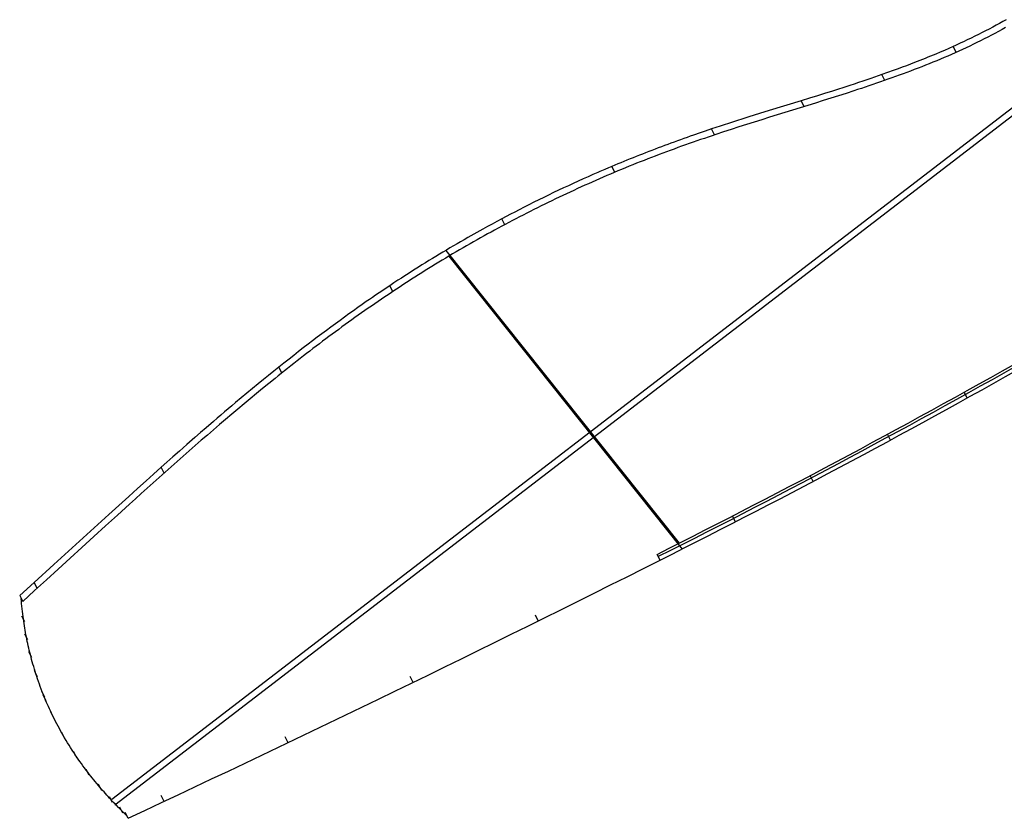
# Model space of a CAD drawing. Extents: x 5157 to 5867, y -156 to 1031.
# Tile 1 of 87: x 5157 to 5394, y 420 to 612. Entities that reach past the tile are written whole.
import ezdxf

# ---------------------------------------------------------------- set-up
doc = ezdxf.new("R2010")
doc.units = 0
doc.layers.add('1', color=7, linetype='CONTINUOUS')

msp = doc.modelspace()

# ---------------------------------------------------------------- linework, layer by layer
at = {"layer": '1', "color": 39}
for p, q in [((5382.779794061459, 603.9661060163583, 33.21731348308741), (5382.059664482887, 605.3611073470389, 28.38596919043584)), ((5365.626935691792, 597.206993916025, 33.82238530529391), (5364.906806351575, 598.6019947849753, 28.99104261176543)), ((5179.402713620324, 424.1338815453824, 6.265244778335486), (5399.945280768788, 593.454812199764, 22.28223012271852)), ((5180.10766566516, 422.754899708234, 11.10346614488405), (5400.658275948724, 592.0820054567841, 27.12103562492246)), ((5346.204253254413, 590.9062988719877, 34.89814597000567), (5345.484124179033, 592.301299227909, 30.0668050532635)), ((5324.605694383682, 584.121164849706, 36.15835218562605), (5323.885565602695, 585.5161646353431, 31.32701324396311)), ((5300.591503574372, 575.1016584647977, 37.13346499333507), (5299.871375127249, 576.4966576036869, 32.30212829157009)), ((5274.056408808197, 562.4686167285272, 37.4409563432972), (5273.336280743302, 563.8636151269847, 32.60962220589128)), ((5259.852216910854, 556.2648337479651, 32.42540272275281), (5316.066567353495, 485.7632145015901, 3.689822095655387)), ((5260.574001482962, 554.8747439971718, 37.25790784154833), (5316.790666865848, 484.3702214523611, 8.52114386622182)), ((5247.083891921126, 546.3837603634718, 36.81697083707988), (5246.363764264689, 547.7787579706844, 31.98563944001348)), ((5220.372802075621, 526.7908812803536, 35.14111293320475), (5219.652674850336, 528.1858780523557, 30.30978442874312)), ((5385.479625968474, 520.7417210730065, 8.78469438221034), (5384.759498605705, 522.136718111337, 3.953364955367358)), ((5366.976575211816, 510.6076867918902, 8.616545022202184), (5366.256447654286, 512.002684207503, 3.785214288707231)), ((5191.996169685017, 502.6526400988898, 32.40108335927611), (5191.276042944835, 504.04763593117, 27.56975810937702)), ((5348.368344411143, 500.6685869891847, 8.520358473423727), (5347.648216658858, 502.0635847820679, 3.689026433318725)), ((5329.657019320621, 490.9255291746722, 8.496143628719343), (5328.936891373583, 492.3205273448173, 3.664810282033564)), ((5311.484337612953, 481.7001257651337, 8.541109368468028), (5310.764209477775, 483.0951242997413, 3.709774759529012)), ((5161.447399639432, 474.9559598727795, 28.95735592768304), (5160.727273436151, 476.350954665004, 24.12603427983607)), ((5157.201720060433, 473.1514813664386, 23.72769949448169), (5157.921849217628, 471.7564808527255, 28.55904095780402)), ((5158.457925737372, 466.830103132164, 27.05670810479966), (5157.737790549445, 468.2251153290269, 22.22532617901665)), ((5282.145171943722, 467.0847877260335, 8.694189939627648), (5281.425044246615, 468.4797854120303, 3.862858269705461)), ((5159.184561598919, 462.4903859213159, 25.69536022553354), (5158.464426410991, 463.8853981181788, 20.86397829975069)), ((5160.136495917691, 458.2546404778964, 24.33045995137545), (5159.416360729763, 459.6496526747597, 19.49907802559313)), ((5161.461807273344, 453.6411394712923, 22.8008285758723), (5160.741672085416, 455.0361516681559, 17.9694466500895)), ((5251.983304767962, 452.2747316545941, 8.913674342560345), (5251.263177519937, 453.6697284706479, 4.082345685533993)), ((5163.235769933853, 448.6997119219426, 21.10960687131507), (5162.515634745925, 450.0947241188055, 16.27822494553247)), ((5163.602419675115, 447.7943863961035, 20.79354621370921), (5162.882284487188, 449.1893985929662, 15.96216428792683)), ((5165.443193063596, 443.6841126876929, 19.33235889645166), (5164.723057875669, 445.0791248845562, 14.50097697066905)), ((5165.651412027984, 443.257942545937, 19.17827077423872), (5164.931276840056, 444.6529547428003, 14.34688884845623)), ((5168.045241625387, 438.779264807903, 17.52829120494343), (5167.325106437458, 440.1742770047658, 12.69690927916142)), ((5221.880291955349, 437.7451522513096, 9.20537106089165), (5221.160165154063, 439.1401482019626, 4.374045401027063)), ((5170.946710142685, 434.1346242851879, 15.75472530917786), (5170.226574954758, 435.5296364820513, 10.92334338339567)), ((5173.970817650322, 429.932041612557, 14.09051702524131), (5173.250682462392, 431.3270538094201, 9.259135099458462)), ((5176.886526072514, 426.3332743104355, 12.61681138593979), (5176.166390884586, 427.7282865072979, 7.785429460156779)), ((5179.574435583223, 423.322367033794, 11.34679932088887), (5178.854300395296, 424.7173792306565, 6.515417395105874)), ((5192.011920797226, 423.6099834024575, 9.575975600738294), (5191.29179443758, 425.0049784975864, 4.744652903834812)), ((5182.016686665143, 420.7952136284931, 10.25308299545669), (5181.296551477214, 422.1902258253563, 5.421701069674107)), ((5183.294460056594, 419.5415233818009, 9.700624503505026), (5182.574330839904, 420.9365240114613, 4.869282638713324))]:
    msp.add_line(p, q, dxfattribs=at)
at = {"layer": '1', "color": 39, "extrusion": (0.1417575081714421, -0.2746060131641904, 0.9510501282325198)}
msp.add_lwpolyline([(4799.661653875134, -1842.661439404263), (4801.962218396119, -1842.01808742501), (4804.262038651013, -1841.372530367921), (4809.242164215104, -1839.968840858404), (4819.198177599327, -1837.152725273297), (4824.176142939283, -1835.747483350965), (4826.665569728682, -1835.047137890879), (4829.155465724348, -1834.348908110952), (4831.64596077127, -1833.653243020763), (4834.137184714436, -1832.96059162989), (4836.629267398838, -1832.271402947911), (4839.122338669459, -1831.586125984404), (4841.616528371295, -1830.905209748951), (4844.111966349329, -1830.229103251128), (4846.367849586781, -1829.622753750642), (4848.624943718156, -1829.021168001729), (4850.88333458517, -1828.42481668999), (4853.143108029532, -1827.834170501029), (4855.404349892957, -1827.249700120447), (4857.667146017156, -1826.671876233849), (4859.931582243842, -1826.101169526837), (4861.064442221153, -1825.818632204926), (4862.197744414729, -1825.538050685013), (4863.331499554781, -1825.259483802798), (4864.465718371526, -1824.982990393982), (4865.600411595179, -1824.708629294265), (4866.735589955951, -1824.436459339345), (4867.871264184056, -1824.166539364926), (4869.007445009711, -1823.898928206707), (4870.144143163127, -1823.633684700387), (4871.281369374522, -1823.370867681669), (4872.419134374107, -1823.110535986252), (4873.557448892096, -1822.852748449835), (4874.696323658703, -1822.597563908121), (4875.835769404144, -1822.345041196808), (4876.975796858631, -1822.095239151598), (4878.11641675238, -1821.84821660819), (4879.257639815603, -1821.604032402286), (4880.399476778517, -1821.362745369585), (4881.414846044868, -1821.150771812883), (4882.43070616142, -1820.94117036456), (4883.447054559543, -1820.73397806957), (4884.463888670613, -1820.529231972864), (4885.481205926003, -1820.326969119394), (4886.499003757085, -1820.127226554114), (4887.517279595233, -1819.930041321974), (4888.53603087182, -1819.735450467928), (4889.55525501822, -1819.543491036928), (4890.574949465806, -1819.354200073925), (4891.595111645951, -1819.167614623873), (4892.615738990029, -1818.983771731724), (4893.636828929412, -1818.802708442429), (4894.658378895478, -1818.624461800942), (4895.680386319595, -1818.449068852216), (4896.702848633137, -1818.2765666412), (4897.72576326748, -1818.106992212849), (4898.749127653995, -1817.940382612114), (4899.772939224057, -1817.776774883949), (4900.797195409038, -1817.616206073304), (4901.821893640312, -1817.458713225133), (4902.847031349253, -1817.304333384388), (4903.872605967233, -1817.153103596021), (4904.898614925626, -1817.005060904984), (4905.925055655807, -1816.860242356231), (4906.951925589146, -1816.718684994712), (4907.97922215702, -1816.580425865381), (4909.006942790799, -1816.44550201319), (4910.035084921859, -1816.313950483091), (4911.063645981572, -1816.185808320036), (4912.09262340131, -1816.061112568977), (4913.12201461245, -1815.939900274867), (4914.097597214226, -1815.82830961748), (4915.073538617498, -1815.719875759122), (4916.049828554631, -1815.614595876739), (4917.026456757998, -1815.512467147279), (4918.003412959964, -1815.413486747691), (4918.9806868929, -1815.317651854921), (4919.958268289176, -1815.224959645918), (4920.936146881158, -1815.13540729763), (4921.914312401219, -1815.048991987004), (4922.892754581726, -1814.965710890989), (4923.871463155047, -1814.885561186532), (4924.850427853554, -1814.808540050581), (4925.829638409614, -1814.734644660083), (4926.809084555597, -1814.663872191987), (4927.788756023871, -1814.596219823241), (4928.768642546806, -1814.531684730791), (4929.748733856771, -1814.470264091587), (4930.729019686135, -1814.411955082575), (4931.709489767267, -1814.356754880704), (4932.690133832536, -1814.304660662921), (4933.670941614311, -1814.255669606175), (4934.65190284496, -1814.209778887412), (4935.633007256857, -1814.166985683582), (4936.614244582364, -1814.127287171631), (4937.595604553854, -1814.090680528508), (4938.577076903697, -1814.057162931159), (4939.55865136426, -1814.026731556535), (4940.540317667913, -1813.999383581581), (4941.522065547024, -1813.975116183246), (4942.503884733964, -1813.953926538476), (4943.485764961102, -1813.935811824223), (4944.467695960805, -1813.920769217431), (4945.386605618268, -1813.909473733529), (4946.305541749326, -1813.900870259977), (4947.22449535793, -1813.894963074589), (4948.143457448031, -1813.891756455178), (4949.062419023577, -1813.89125467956), (4949.981371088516, -1813.89346202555), (4950.900304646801, -1813.898382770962), (4951.819210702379, -1813.90602119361), (4952.738080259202, -1813.91638157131), (4953.656904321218, -1813.929468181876), (4954.575673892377, -1813.945285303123), (4955.49437997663, -1813.963837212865), (4956.413013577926, -1813.985128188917), (4957.331565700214, -1814.009162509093), (4958.250027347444, -1814.035944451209), (4959.168389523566, -1814.065478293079), (4960.086643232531, -1814.097768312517), (4961.004779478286, -1814.132818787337), (4961.922789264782, -1814.170633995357), (4962.84066359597, -1814.211218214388), (4963.758393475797, -1814.254575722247), (4964.675969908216, -1814.300710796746), (4965.593383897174, -1814.349627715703), (4966.510626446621, -1814.40133075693), (4967.427688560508, -1814.455824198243), (4968.344561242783, -1814.513112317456), (4969.261235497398, -1814.573199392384), (4970.177702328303, -1814.636089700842), (4971.093952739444, -1814.701787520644), (4972.009977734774, -1814.770297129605), (4972.92576831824, -1814.841622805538), (4973.841315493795, -1814.915768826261), (4974.640815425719, -1814.98284204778), (4975.4401205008, -1815.052059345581), (4976.23922843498, -1815.123409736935), (4977.038136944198, -1815.196882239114), (4977.836843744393, -1815.272465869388), (4978.635346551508, -1815.350149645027), (4979.433643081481, -1815.429922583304), (4980.231731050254, -1815.51177370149), (4981.029608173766, -1815.595692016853), (4981.827272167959, -1815.681666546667), (4982.624720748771, -1815.769686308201), (4983.421951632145, -1815.859740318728), (4984.21896253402, -1815.951817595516), (4985.015751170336, -1816.045907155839), (4985.812315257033, -1816.141998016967), (4986.608652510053, -1816.240079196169), (4988.200637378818, -1816.442168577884), (4989.791687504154, -1816.652087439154), (4991.381784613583, -1816.869747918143), (4992.970910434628, -1817.09506215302), (4994.559046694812, -1817.327942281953), (4996.146175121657, -1817.568300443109), (4997.732277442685, -1817.816048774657), (4999.317335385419, -1818.071099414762), (5000.714129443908, -1818.301923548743), (5002.110178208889, -1818.537932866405), (5003.505562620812, -1818.778703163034), (5004.900363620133, -1819.023810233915), (5006.294662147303, -1819.272829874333), (5007.688539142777, -1819.525337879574), (5009.082075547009, -1819.780910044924), (5010.475352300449, -1820.039122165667), (5013.261450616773, -1820.561769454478), (5021.621931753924, -1822.148952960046), (5024.131445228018, -1822.620841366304), (5026.642837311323, -1823.086686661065), (5027.899350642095, -1823.316646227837), (5029.156468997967, -1823.544258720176), (5030.414237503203, -1823.769245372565), (5031.672701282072, -1823.991327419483), (5032.931905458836, -1824.210226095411), (5034.191895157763, -1824.42566263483), (5035.452715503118, -1824.637358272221), (5036.714411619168, -1824.845034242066), (5037.977028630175, -1825.048411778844), (5039.240611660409, -1825.247212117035), (5040.505205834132, -1825.441156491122), (5041.770856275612, -1825.629966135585), (5042.910886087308, -1825.795270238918), (5044.051800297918, -1825.955952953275), (5045.193591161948, -1826.11177790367), (5046.336250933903, -1826.262508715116), (5047.479771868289, -1826.407909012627), (5048.624146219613, -1826.547742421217), (5049.769366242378, -1826.6817725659), (5050.915424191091, -1826.809763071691), (5052.062312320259, -1826.931477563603), (5053.210022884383, -1827.04667966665), (5054.358548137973, -1827.155133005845), (5055.507880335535, -1827.256601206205), (5056.65801173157, -1827.35084789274), (5057.808934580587, -1827.437636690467), (5058.960641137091, -1827.516731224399), (5059.536785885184, -1827.553319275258), (5060.113123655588, -1827.587895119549), (5061.006925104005, -1827.637448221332), (5061.901145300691, -1827.68198913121), (5062.795741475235, -1827.721412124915), (5063.690670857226, -1827.755611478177), (5064.585890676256, -1827.784481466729), (5065.481358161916, -1827.807916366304), (5066.377030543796, -1827.825810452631), (5067.272865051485, -1827.838058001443), (5068.168818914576, -1827.844553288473), (5069.064849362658, -1827.845190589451), (5069.960913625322, -1827.839864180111), (5070.856968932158, -1827.828468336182), (5071.752972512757, -1827.810897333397), (5072.64888159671, -1827.787045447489), (5073.544653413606, -1827.756806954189), (5074.440245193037, -1827.720076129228)], dxfattribs=at)
at = {"layer": '1', "color": 39, "extrusion": (0.141757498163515, -0.2746060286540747, 0.9510501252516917)}
msp.add_lwpolyline([(4798.256128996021, -1903.68443242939), (4803.064470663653, -1903.889343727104), (4807.868587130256, -1904.0877619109), (4812.521057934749, -1904.273939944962), (4817.169890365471, -1904.454176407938), (4821.815246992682, -1904.628579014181), (4826.457290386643, -1904.797255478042), (4830.068927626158, -1904.924674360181), (4833.678732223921, -1905.048736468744), (4837.286781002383, -1905.169490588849), (4840.893150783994, -1905.286985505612), (4845.075480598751, -1905.419290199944), (4849.255775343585, -1905.547348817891), (4853.434156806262, -1905.671236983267), (4857.610746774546, -1905.791030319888), (4861.785667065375, -1905.906803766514), (4868.045183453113, -1906.073087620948), (4874.307133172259, -1906.230874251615), (4877.445572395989, -1906.306803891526), (4880.587011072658, -1906.38073894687), (4883.731022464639, -1906.452695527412), (4886.877179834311, -1906.522689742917), (4890.161568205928, -1906.593645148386), (4893.447343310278, -1906.662505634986), (4896.734020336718, -1906.729294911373), (4900.021114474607, -1906.794036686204), (4903.962058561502, -1906.868995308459), (4907.902069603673, -1906.941093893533), (4911.349625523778, -1907.001894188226), (4914.795266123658, -1907.060557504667), (4918.238431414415, -1907.117103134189), (4921.678561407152, -1907.171550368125), (4925.258831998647, -1907.226066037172), (4928.834566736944, -1907.278352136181), (4932.405132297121, -1907.32843580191), (4935.969895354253, -1907.376344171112), (4940.676645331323, -1907.436439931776)], dxfattribs=at)
at = {"layer": '1', "color": 39, "extrusion": (0.1417575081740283, -0.2746060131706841, 0.9510501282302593)}
msp.add_lwpolyline([(4940.67654144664, -1907.436689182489), (4936.579585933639, -1907.38458080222), (4932.482663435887, -1907.329750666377), (4928.385776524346, -1907.272158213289), (4924.288927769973, -1907.211762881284), (4920.192119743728, -1907.148524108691), (4916.095355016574, -1907.082401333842), (4911.998636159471, -1907.013353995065), (4907.901965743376, -1906.941341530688), (4903.702369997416, -1906.864393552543), (4899.502831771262, -1906.78421314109), (4895.303354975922, -1906.700726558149), (4891.103943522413, -1906.61386006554), (4886.904601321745, -1906.523539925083), (4882.705332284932, -1906.429692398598), (4878.506140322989, -1906.332243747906), (4874.307029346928, -1906.231120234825), (4870.129930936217, -1906.1268067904), (4865.95292192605, -1906.018718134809), (4861.776007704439, -1905.906788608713), (4857.599193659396, -1905.790952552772), (4853.422485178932, -1905.671144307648), (4849.245887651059, -1905.547298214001), (4845.069406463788, -1905.419348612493), (4840.893047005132, -1905.287229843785), (4836.764470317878, -1905.152456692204), (4832.636024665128, -1905.013483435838), (4828.507716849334, -1904.870248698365), (4824.379553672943, -1904.722691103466), (4820.251541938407, -1904.570749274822), (4816.123688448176, -1904.41436183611), (4811.996000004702, -1904.253467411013), (4807.868483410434, -1904.088004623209), (4803.062128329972, -1903.889492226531), (4798.256025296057, -1903.684674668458)], dxfattribs=at)
at = {"layer": '1', "color": 39, "extrusion": (0.1417575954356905, -0.2746059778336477, 0.9510501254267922)}
msp.add_lwpolyline([(4799.661063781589, -1842.662818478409), (4799.422916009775, -1843.264697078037), (4799.189065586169, -1843.868261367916), (4798.959538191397, -1844.473496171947), (4798.734359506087, -1845.080386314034), (4798.513555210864, -1845.688916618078), (4798.297150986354, -1846.299071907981), (4798.085172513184, -1846.910837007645), (4797.877645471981, -1847.524196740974), (4797.69691198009, -1848.070809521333), (4797.519727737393, -1848.618685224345), (4797.346119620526, -1849.167768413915), (4797.176114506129, -1849.718003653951), (4797.009739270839, -1850.269335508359), (4796.847020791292, -1850.821708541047), (4796.687985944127, -1851.375067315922), (4796.532661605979, -1851.929356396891), (4796.382769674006, -1852.478210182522), (4796.236510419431, -1853.027981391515), (4796.09388967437, -1853.578672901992), (4795.954913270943, -1854.130287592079), (4795.819587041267, -1854.682828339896), (4795.68791681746, -1855.236298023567), (4795.559908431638, -1855.790699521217), (4795.435567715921, -1856.346035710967), (4795.302620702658, -1856.959933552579), (4795.174115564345, -1857.575161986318), (4795.050063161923, -1858.191743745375), (4794.930474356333, -1858.80970156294), (4794.815360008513, -1859.429058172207), (4794.704730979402, -1860.049836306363), (4794.598598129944, -1860.672058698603), (4794.496972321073, -1861.295748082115), (4794.391662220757, -1861.975219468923), (4794.291755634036, -1862.656156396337), (4794.197267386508, -1863.338482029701), (4794.108212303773, -1864.022119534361), (4794.024605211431, -1864.706992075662), (4793.94646093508, -1865.393022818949), (4793.873794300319, -1866.080134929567), (4793.806620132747, -1866.768251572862), (4793.7603460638, -1867.279364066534), (4793.717140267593, -1867.79096073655), (4793.671256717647, -1868.380359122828), (4793.62951709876, -1868.970315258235), (4793.591944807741, -1869.560781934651), (4793.55856324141, -1870.151711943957), (4793.529395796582, -1870.743058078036), (4793.504465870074, -1871.334773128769), (4793.483796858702, -1871.926809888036), (4793.467412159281, -1872.519121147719), (4793.45694517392, -1873.017728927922), (4793.447591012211, -1873.686078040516), (4793.443555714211, -1874.354163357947), (4793.444814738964, -1875.021979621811), (4793.451343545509, -1875.689521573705), (4793.463117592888, -1876.356783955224), (4793.480112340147, -1877.023761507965), (4793.502303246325, -1877.690448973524), (4793.529665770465, -1878.356841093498), (4793.564960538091, -1879.075505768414), (4793.606217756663, -1879.793815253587), (4793.653408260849, -1880.511763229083), (4793.706502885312, -1881.229343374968), (4793.765472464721, -1881.94654937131), (4793.83028783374, -1882.663374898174), (4793.900919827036, -1883.379813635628), (4793.977339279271, -1884.095859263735), (4794.054649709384, -1884.770439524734), (4794.137067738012, -1885.444748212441), (4794.224556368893, -1886.118715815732), (4794.317078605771, -1886.792272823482), (4794.414597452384, -1887.465349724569), (4794.517075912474, -1888.137877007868), (4794.624476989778, -1888.809785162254), (4794.73676368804, -1889.481004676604), (4794.841156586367, -1890.079910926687), (4794.949352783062, -1890.678022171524), (4795.06132445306, -1891.27533331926), (4795.177043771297, -1891.871839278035), (4795.29648291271, -1892.467534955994), (4795.419614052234, -1893.062415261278), (4795.546409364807, -1893.656475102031), (4795.676841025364, -1894.249709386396), (4795.793367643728, -1894.765647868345), (4795.912613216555, -1895.280952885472), (4796.034559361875, -1895.795621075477), (4796.159187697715, -1896.309649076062), (4796.286479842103, -1896.823033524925), (4796.416417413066, -1897.335771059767), (4796.548982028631, -1897.847858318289), (4796.684155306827, -1898.35929193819), (4796.8037928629, -1898.803443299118), (4796.925376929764, -1899.24709567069), (4797.174336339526, -1900.132894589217), (4797.430937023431, -1901.016670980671), (4797.695082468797, -1901.898407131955), (4797.971446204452, -1902.793304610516), (4798.255417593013, -1903.686053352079)], dxfattribs=at)
at = {"layer": '1', "color": 39, "extrusion": (0.1417575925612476, -0.2746059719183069, 0.9510501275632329)}
msp.add_lwpolyline([(4799.661062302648, -1842.662825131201), (4799.42291417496, -1843.264704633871), (4799.189063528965, -1843.868269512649), (4798.959536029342, -1844.473504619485), (4798.734357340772, -1845.080394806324), (4798.513553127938, -1845.688924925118), (4798.297149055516, -1846.299079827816), (4798.085170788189, -1846.910844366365), (4797.877643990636, -1847.524203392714), (4797.696910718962, -1848.070815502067), (4797.519726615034, -1848.618690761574), (4797.346118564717, -1849.167773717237), (4797.17611345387, -1849.718008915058), (4797.009738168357, -1850.269340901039), (4796.847019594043, -1850.821714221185), (4796.687984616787, -1851.375073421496), (4796.532660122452, -1851.929363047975), (4796.382767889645, -1852.478217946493), (4796.236508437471, -1853.027989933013), (4796.093887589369, -1853.578681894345), (4795.954911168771, -1854.130296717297), (4795.819584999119, -1854.682837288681), (4795.68791490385, -1855.236306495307), (4795.559906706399, -1855.790707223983), (4795.435566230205, -1856.34604236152), (4795.302618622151, -1856.959942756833), (4795.174113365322, -1857.575171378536), (4795.050061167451, -1858.191751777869), (4794.930472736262, -1858.809707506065), (4794.815358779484, -1859.429062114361), (4794.704730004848, -1860.049839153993), (4794.598597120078, -1860.672062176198), (4794.496970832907, -1861.295754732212), (4794.391662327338, -1861.975215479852), (4794.291756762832, -1862.656144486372), (4794.197269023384, -1863.338465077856), (4794.108213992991, -1864.022100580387), (4794.024606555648, -1864.706974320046), (4793.94646159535, -1865.393009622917), (4793.873793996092, -1866.080129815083), (4793.80661864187, -1866.768258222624), (4793.76034466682, -1867.279369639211), (4793.717138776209, -1867.790967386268), (4793.671256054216, -1868.380354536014), (4793.629516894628, -1868.97030244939), (4793.591944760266, -1869.560764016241), (4793.558563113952, -1870.151692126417), (4793.529395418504, -1870.743039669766), (4793.504465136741, -1871.334759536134), (4793.483795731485, -1871.926804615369), (4793.467410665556, -1872.51912779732), (4793.456943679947, -1873.017735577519), (4793.447589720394, -1873.686075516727), (4793.443554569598, -1874.354157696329), (4793.444813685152, -1875.021975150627), (4793.451342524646, -1875.689520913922), (4793.463116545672, -1876.356788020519), (4793.480111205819, -1877.023769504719), (4793.502301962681, -1877.690458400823), (4793.529664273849, -1878.356847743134), (4793.564959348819, -1879.075518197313), (4793.606216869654, -1879.793831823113), (4793.653407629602, -1880.511782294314), (4793.706502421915, -1881.229363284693), (4793.76547203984, -1881.946568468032), (4793.830287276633, -1882.663391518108), (4793.90091892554, -1883.379826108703), (4793.977337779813, -1884.095865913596), (4794.054648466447, -1884.770448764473), (4794.137066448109, -1885.444757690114), (4794.224554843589, -1886.118723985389), (4794.317076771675, -1886.792278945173), (4794.414595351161, -1887.465353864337), (4794.517073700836, -1888.137880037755), (4794.624474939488, -1888.809788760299), (4794.736762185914, -1889.481011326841), (4794.841155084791, -1890.079917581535), (4794.949351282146, -1890.678028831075), (4795.06132295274, -1891.275339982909), (4795.177042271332, -1891.871845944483), (4795.296481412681, -1892.467541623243), (4795.419612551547, -1893.062421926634), (4795.546407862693, -1893.656481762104), (4795.676839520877, -1894.249716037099), (4795.793366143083, -1894.765654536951), (4795.912611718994, -1895.280959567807), (4796.03455786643, -1895.795627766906), (4796.159186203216, -1896.309655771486), (4796.286478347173, -1896.823040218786), (4796.416415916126, -1897.335777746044), (4796.548980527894, -1897.847864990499), (4796.684153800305, -1898.359298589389), (4796.803791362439, -1898.803449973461), (4796.925375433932, -1899.247102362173), (4797.174334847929, -1900.132901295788), (4797.430935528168, -1901.016677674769), (4797.695080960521, -1901.898413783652), (4797.971444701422, -1902.793311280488), (4798.255416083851, -1903.686060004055)], dxfattribs=at)
at = {"layer": '1', "color": 39}
for points in [[(5394.848225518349, 611.8213644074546, 28.34511917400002), (5394.041596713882, 611.3644255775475, 28.33341376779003), (5393.232021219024, 610.9134050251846, 28.3238564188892), (5392.419561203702, 610.4682026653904, 28.31640896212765), (5391.60427883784, 610.0287184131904, 28.31103323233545), (5390.759594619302, 609.5808405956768, 28.30761640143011), (5389.912033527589, 609.1388463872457, 28.30632721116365), (5389.061661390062, 608.702630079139, 28.3071253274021), (5388.20854403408, 608.2720859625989, 28.3099704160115), (5387.299191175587, 607.8207398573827, 28.3151912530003), (5386.386890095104, 607.3755556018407, 28.32263070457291), (5385.471717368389, 606.9364112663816, 28.33224215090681), (5384.553749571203, 606.5031849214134, 28.34397897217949), (5383.932031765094, 606.2137879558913, 28.35308789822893), (5383.309096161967, 605.9270004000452, 28.36313178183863), (5382.684965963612, 605.642785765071, 28.3740966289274), (5382.059664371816, 605.3611075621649, 28.38596844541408), (5381.019569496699, 604.899210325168, 28.40763033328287), (5379.976350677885, 604.4439883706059, 28.4316852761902), (5378.930044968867, 603.9952347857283, 28.45806800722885), (5377.880689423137, 603.5527426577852, 28.48671325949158), (5377.243475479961, 603.2876199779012, 28.50514089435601), (5376.605163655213, 603.0246744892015, 28.52436081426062), (5375.965761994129, 602.763861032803, 28.54435878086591), (5375.325278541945, 602.5051344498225, 28.56512055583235), (5374.6837213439, 602.2484495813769, 28.58663190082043), (5374.041098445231, 601.9937612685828, 28.60887857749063), (5373.397417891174, 601.741024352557, 28.63184634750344), (5372.752687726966, 601.4901936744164, 28.65552097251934), (5371.779604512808, 601.1158809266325, 28.69248365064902), (5370.804185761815, 600.7456381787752, 28.73096962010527), (5369.826459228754, 600.3793123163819, 28.77093053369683), (5368.846452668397, 600.0167502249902, 28.81231804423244), (5367.660743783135, 599.5839894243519, 28.86409708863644), (5366.285230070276, 599.0896294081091, 28.92638110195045), (5364.906806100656, 598.601995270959, 28.99104092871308), (5364.011154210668, 598.2890779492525, 29.03418948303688), (5363.114670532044, 597.9788181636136, 29.07822935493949), (5362.2174936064, 597.6711473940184, 29.12312010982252), (5361.31976197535, 597.3659971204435, 29.1688213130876), (5360.286787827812, 597.0180742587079, 29.22233076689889), (5359.253475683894, 596.6732838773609, 29.27679507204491), (5358.220037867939, 596.3315155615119, 29.33215069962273), (5357.186686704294, 595.9926588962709, 29.38833412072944), (5355.715289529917, 595.5147792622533, 29.46966846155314), (5354.245114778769, 595.0422541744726, 29.55236666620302), (5352.776777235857, 594.5747564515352, 29.6362426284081), (5351.310891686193, 594.1119589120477, 29.7211102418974), (5349.372681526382, 593.5052050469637, 29.83481367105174), (5347.441282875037, 592.9053869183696, 29.94950444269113), (5345.484123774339, 592.3013000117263, 30.06680233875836), (5337.731668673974, 589.9212371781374, 30.53511568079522), (5335.419162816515, 589.2071579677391, 30.67362017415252), (5334.162828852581, 588.8169448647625, 30.74821136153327), (5332.890200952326, 588.4195824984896, 30.82316694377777), (5331.413848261, 587.9555000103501, 30.90922370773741), (5329.920679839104, 587.4821716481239, 30.99511726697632), (5328.936675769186, 587.1677825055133, 31.05101006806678), (5327.947219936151, 586.8494730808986, 31.10658353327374), (5326.952997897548, 586.5272525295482, 31.16173812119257), (5325.954695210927, 586.2011300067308, 31.21637429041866), (5324.921560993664, 585.8607111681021, 31.27207431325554), (5323.885565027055, 585.5161657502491, 31.32700938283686), (5322.377979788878, 585.0087452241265, 31.40520805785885), (5321.099139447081, 584.5725913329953, 31.46988897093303), (5319.536023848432, 584.0322400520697, 31.54685623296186), (5318.754999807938, 583.7592253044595, 31.58444054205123), (5317.974336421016, 583.4843009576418, 31.62141971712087), (5317.194037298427, 583.2074543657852, 31.65778956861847), (5316.414106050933, 582.9286728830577, 31.69354590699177), (5315.634546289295, 582.6479438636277, 31.72868454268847), (5314.855361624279, 582.3652546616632, 31.76320128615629), (5314.088180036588, 582.0848569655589, 31.79659057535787), (5313.321369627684, 581.8025323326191, 31.82936815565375), (5312.554934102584, 581.5182681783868, 31.86152984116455), (5311.788877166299, 581.2320519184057, 31.89307144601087), (5311.023202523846, 580.9438709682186, 31.92398878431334), (5310.257913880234, 580.6537127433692, 31.95427767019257), (5309.493014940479, 580.3615646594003, 31.98393391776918), (5308.728509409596, 580.0674141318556, 32.01295334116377), (5307.98029533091, 579.7774312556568, 32.04074782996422), (5307.232465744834, 579.4855040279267, 32.0679235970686), (5306.485024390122, 579.1916201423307, 32.09447653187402), (5305.73797500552, 578.8957672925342, 32.12040252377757), (5304.991321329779, 578.5979331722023, 32.14569746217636), (5304.245067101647, 578.2981054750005, 32.17035723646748), (5303.499216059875, 577.9962718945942, 32.19437773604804), (5302.753771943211, 577.6924201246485, 32.21775485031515), (5302.032586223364, 577.396362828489, 32.23976673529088), (5301.311788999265, 577.0983912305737, 32.26116797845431), (5300.591383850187, 576.7984938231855, 32.28195472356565), (5299.871374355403, 576.496659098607, 32.30212311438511), (5299.027572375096, 576.1402362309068, 32.32498146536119), (5298.184321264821, 575.7811346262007, 32.3469842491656), (5296.957369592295, 575.2534233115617, 32.37749469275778), (5296.500351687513, 575.0552787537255, 32.3884026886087), (5295.311944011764, 574.5360057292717, 32.41560447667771), (5294.125147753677, 574.0116191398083, 32.44108958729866), (5292.940045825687, 573.4821640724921, 32.46485868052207), (5291.756721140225, 572.9476856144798, 32.48691241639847), (5290.565826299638, 572.4039003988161, 32.50740728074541), (5289.376904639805, 571.8551076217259, 32.52616215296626), (5288.190039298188, 571.3013578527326, 32.54317924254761), (5287.005313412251, 570.7427016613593, 32.55846075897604), (5285.817482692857, 570.1766383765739, 32.5720663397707), (5284.631976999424, 569.605730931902, 32.58392666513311), (5283.448878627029, 569.0300348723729, 32.59404550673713), (5282.268269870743, 568.4496057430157, 32.60242663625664), (5281.08126019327, 567.8600205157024, 32.60911811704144), (5279.89694385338, 567.2657472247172, 32.61405451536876), (5278.715402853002, 566.6668469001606, 32.61724123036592), (5277.536719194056, 566.0633805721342, 32.61868366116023), (5276.482925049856, 565.5187496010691, 32.61849895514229), (5275.43154881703, 564.9705475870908, 32.61692274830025), (5274.382647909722, 564.4188211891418, 32.61395995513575), (5273.336279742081, 563.8636170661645, 32.60961549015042), (5272.184086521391, 563.2466787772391, 32.60321953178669), (5271.035132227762, 562.6256078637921, 32.5951475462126), (5269.889498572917, 562.0004539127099, 32.58540167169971), (5268.747267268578, 561.3712665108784, 32.57398404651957), (5268.030643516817, 560.9734972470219, 32.56594766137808), (5267.315417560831, 560.5741654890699, 32.55725177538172), (5266.601609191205, 560.1732843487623, 32.54789722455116), (5265.889238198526, 559.7708669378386, 32.53788484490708), (5265.135020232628, 559.3422452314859, 32.5265436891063), (5264.274462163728, 558.8499504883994, 32.51266798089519), (5263.415823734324, 558.3552904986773, 32.4978232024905), (5262.559030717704, 557.8582225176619, 32.48200807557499), (5261.704008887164, 557.3587038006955, 32.4652213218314), (5260.852456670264, 556.8577371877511, 32.4474993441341), (5260.00252288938, 556.3542409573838, 32.42880573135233), (5259.154136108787, 555.848168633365, 32.40913771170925), (5258.307224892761, 555.3394737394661, 32.388492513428), (5257.465873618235, 554.8306309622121, 32.36697588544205), (5256.625844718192, 554.319095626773, 32.34448470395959), (5255.787070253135, 553.8048180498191, 32.32101475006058), (5254.949482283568, 553.2877485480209, 32.29656180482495), (5254.116035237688, 552.7697214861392, 32.27121515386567), (5253.283634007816, 552.2488203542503, 32.2448827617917), (5252.452213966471, 551.7249921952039, 32.2175589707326), (5251.621710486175, 551.1981840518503, 32.1892381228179), (5250.797679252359, 550.6719434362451, 32.16011643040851), (5249.974427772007, 550.1426552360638, 32.12999855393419), (5249.1518954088, 549.6102638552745, 32.09887747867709), (5248.330021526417, 549.0747136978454, 32.06674618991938), (5247.346513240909, 548.4290930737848, 32.02692538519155), (5246.363763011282, 547.7787603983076, 31.98563103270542), (5245.509219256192, 547.209007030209, 31.94849348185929), (5244.655083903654, 546.6355706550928, 31.9102316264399), (5243.801267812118, 546.0584111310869, 31.87084716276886), (5242.947681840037, 545.4774883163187, 31.83034178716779), (5242.200913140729, 544.9660618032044, 31.79398124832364), (5241.454194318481, 544.4516943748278, 31.75676411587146), (5240.70746714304, 543.934357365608, 31.71869079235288), (5239.70692556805, 543.2365512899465, 31.66634084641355), (5238.641465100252, 542.4876765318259, 31.60892174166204), (5237.579626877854, 541.7354385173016, 31.54999162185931), (5236.521328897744, 540.9798755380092, 31.48957376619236), (5235.466489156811, 540.221025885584, 31.42769145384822), (5234.370301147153, 539.4263855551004, 31.36163806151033), (5233.277693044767, 538.6282532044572, 31.29404278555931), (5232.188574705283, 537.8266679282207, 31.22493035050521), (5231.102855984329, 537.0216688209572, 31.15432548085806), (5229.990949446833, 536.1911835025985, 31.08026511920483), (5228.88244064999, 535.3571748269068, 31.00468097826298), (5227.777234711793, 534.519681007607, 30.92759823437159), (5226.675236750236, 533.6787402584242, 30.84904206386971), (5225.522308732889, 532.7927166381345, 30.76505998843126), (5224.372701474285, 531.9029801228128, 30.67951088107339), (5223.226308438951, 531.0095706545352, 30.5924221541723), (5222.083023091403, 530.1125281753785, 30.50382122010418), (5220.866202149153, 529.1512286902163, 30.4076274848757), (5219.652673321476, 528.1858810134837, 30.30977417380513), (5218.401018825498, 527.1833523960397, 30.20686801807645), (5217.152570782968, 526.1765866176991, 30.10226049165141), (5215.907151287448, 525.1656266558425, 29.99599052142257), (5214.664582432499, 524.1505154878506, 29.88809703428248), (5213.300885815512, 523.0291888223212, 29.76758944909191), (5211.940190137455, 521.9029441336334, 29.64521453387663), (5210.582262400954, 520.7718342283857, 29.52102226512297), (5209.22686960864, 519.6359119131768, 29.39506261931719), (5208.334969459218, 518.8847597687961, 29.31111613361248), (5207.444003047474, 518.1315549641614, 29.22643778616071), (5206.553904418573, 517.376311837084, 29.14104154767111), (5205.664607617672, 516.6190447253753, 29.05494138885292), (5204.776046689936, 515.8597679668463, 28.96815128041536), (5203.888155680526, 515.0984958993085, 28.88068519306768), (5202.114119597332, 513.5700231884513, 28.70378096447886), (5200.762129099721, 512.3988007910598, 28.56712165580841), (5199.41100425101, 511.2230842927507, 28.42903569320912), (5197.458845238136, 509.5156026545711, 28.22699434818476), (5195.701673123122, 507.9703749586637, 28.04273865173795), (5194.09875891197, 506.5544459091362, 27.87282390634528), (5192.688691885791, 505.3042124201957, 27.72200747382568), (5191.276041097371, 504.0476395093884, 27.56974571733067), (5189.456825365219, 502.4239162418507, 27.3720730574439), (5187.635217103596, 500.7923163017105, 27.17248270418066), (5185.560663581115, 498.9277733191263, 26.94333485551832), (5183.485940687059, 497.0569869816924, 26.71240954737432), (5181.079771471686, 494.8806783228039, 26.4426710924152), (5178.677826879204, 492.7021824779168, 26.17167141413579), (5176.039506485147, 490.3037867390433, 25.87241057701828), (5173.412354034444, 487.9113315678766, 25.57320039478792), (5165.425426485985, 480.6284082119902, 24.66081182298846), (5160.727271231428, 476.3509589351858, 24.12601949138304), (5157.201720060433, 473.1514813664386, 23.72769949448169)], [(5394.717668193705, 609.9439203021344, 33.16396182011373), (5393.864374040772, 609.4683566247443, 33.15383371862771), (5393.008519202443, 608.9995494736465, 33.1460382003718), (5392.150150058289, 608.5373766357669, 33.14053306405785), (5391.289312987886, 608.0817158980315, 33.13727610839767), (5390.426054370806, 607.632445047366, 33.13622513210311), (5389.560420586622, 607.1894418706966, 33.13733793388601), (5388.69245801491, 606.752584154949, 33.14057231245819), (5387.822213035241, 606.3217496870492, 33.14588606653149), (5386.949732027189, 605.8968162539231, 33.15323699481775), (5386.075061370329, 605.4776616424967, 33.1625828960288), (5385.198247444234, 605.064163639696, 33.17388156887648), (5384.319336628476, 604.6562000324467, 33.18709081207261), (5383.438375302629, 604.2536486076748, 33.20216842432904), (5382.555409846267, 603.8563871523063, 33.21907220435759), (5381.670486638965, 603.464293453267, 33.23775995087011), (5380.783652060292, 603.0772452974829, 33.25818946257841), (5379.894952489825, 602.69512047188, 33.28031853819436), (5379.004434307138, 602.3177967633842, 33.30410497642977), (5378.112143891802, 601.9451519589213, 33.32950657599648), (5377.218127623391, 601.5770638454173, 33.35648113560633), (5376.322431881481, 601.2134102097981, 33.38498645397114), (5375.425103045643, 600.8540688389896, 33.41498032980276), (5374.52618749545, 600.4989175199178, 33.44642056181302), (5373.625731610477, 600.1478340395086, 33.47926494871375), (5372.723781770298, 599.8006961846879, 33.51347128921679), (5371.820384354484, 599.4573817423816, 33.54899738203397), (5370.91558574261, 599.1177684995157, 33.58580102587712), (5370.009432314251, 598.7817342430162, 33.62384001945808), (5369.101970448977, 598.4491567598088, 33.66307216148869), (5368.193246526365, 598.1199138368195, 33.70345525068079), (5367.283306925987, 597.7938832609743, 33.74494708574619), (5366.372198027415, 597.4709428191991, 33.78750546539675), (5365.459966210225, 597.1509702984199, 33.83108818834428), (5364.546657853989, 596.8338434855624, 33.87565305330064), (5363.63231933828, 596.5194401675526, 33.92115785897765), (5362.716997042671, 596.2076381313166, 33.96756040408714), (5361.800737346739, 595.8983151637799, 34.01481848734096), (5360.883586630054, 595.591349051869, 34.06288990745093), (5359.965591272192, 595.2866175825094, 34.1117324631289), (5359.046797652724, 594.9839985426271, 34.16130395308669), (5358.127252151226, 594.6833697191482, 34.21156217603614), (5356.286091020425, 594.087593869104, 34.31397001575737), (5354.442478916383, 593.4983123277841, 34.41861837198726), (5352.596786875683, 592.9145473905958, 34.52516963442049), (5350.749385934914, 592.3353213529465, 34.63328619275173), (5348.900647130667, 591.7596565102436, 34.74263043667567), (5345.200640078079, 590.6150995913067, 34.96365154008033), (5341.499734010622, 589.4730549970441, 35.1855320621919), (5339.649871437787, 588.9005305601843, 35.29595057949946), (5337.800897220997, 588.3257010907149, 35.40557112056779), (5335.953150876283, 587.7476601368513, 35.51408134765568), (5334.106845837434, 587.1657862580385, 35.62127001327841), (5332.262164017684, 586.5795292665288, 35.7269511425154), (5330.419287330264, 585.9883389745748, 35.83093876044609), (5328.578397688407, 585.3916651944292, 35.93304689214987), (5326.739677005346, 584.7889577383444, 36.03308956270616), (5324.903307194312, 584.1796664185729, 36.13088079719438), (5323.986060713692, 583.8723798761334, 36.17887400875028), (5323.06947016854, 583.563241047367, 36.22623462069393), (5322.153558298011, 583.2521811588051, 36.27293938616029), (5321.238347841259, 582.9391314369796, 36.31896505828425), (5320.323861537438, 582.6240231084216, 36.36428839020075), (5319.410122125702, 582.306787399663, 36.40888613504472), (5318.497152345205, 581.9873555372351, 36.45273504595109), (5317.584974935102, 581.6656587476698, 36.49581187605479), (5316.673612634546, 581.3416282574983, 36.53809337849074), (5315.76308818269, 581.0151952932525, 36.57955630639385), (5314.85342431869, 580.6862910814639, 36.62017741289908), (5313.944643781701, 580.3548468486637, 36.65993345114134), (5313.036769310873, 580.0207938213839, 36.69880117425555), (5312.129823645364, 579.6840632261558, 36.73675733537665), (5311.223829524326, 579.3445862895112, 36.77377868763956), (5310.318809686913, 579.0022942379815, 36.8098419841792), (5309.41478687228, 578.6571182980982, 36.84492397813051), (5308.511783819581, 578.3089896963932, 36.87900142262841), (5307.60982077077, 577.9578538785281, 36.91205554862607), (5306.708907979, 577.6037131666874, 36.94408549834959), (5305.809053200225, 577.2465841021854, 36.97509489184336), (5304.910264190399, 576.8864832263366, 37.00508734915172), (5304.012548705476, 576.5234270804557, 37.03406649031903), (5303.11591450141, 576.1574322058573, 37.06203593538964), (5302.220369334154, 575.7885151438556, 37.08899930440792), (5301.325920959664, 575.4166924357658, 37.11496021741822), (5300.432577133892, 575.041980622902, 37.13992229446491), (5299.540345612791, 574.6643962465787, 37.16388915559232), (5298.649234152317, 574.2839558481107, 37.18686442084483), (5297.759250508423, 573.9006759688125, 37.20885171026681), (5296.870402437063, 573.5145731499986, 37.22985464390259), (5295.982697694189, 573.1256639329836, 37.24987684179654), (5295.096144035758, 572.7339648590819, 37.26892192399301), (5294.210749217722, 572.3394924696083, 37.28699351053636), (5293.326520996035, 571.9422633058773, 37.30409522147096), (5292.44346712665, 571.5422939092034, 37.32023067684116), (5291.561595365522, 571.139600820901, 37.33540349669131), (5290.680913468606, 570.734200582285, 37.34961730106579), (5289.801429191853, 570.3261097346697, 37.36287571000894), (5288.92315029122, 569.9153448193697, 37.37518234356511), (5288.046084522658, 569.5019223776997, 37.38654082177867), (5287.170239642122, 569.085858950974, 37.39695476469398), (5286.295623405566, 568.6671710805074, 37.40642779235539), (5285.422243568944, 568.2458753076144, 37.41496352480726), (5284.550107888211, 567.8219881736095, 37.42256558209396), (5283.679224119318, 567.3955262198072, 37.42923758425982), (5282.809600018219, 566.9665059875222, 37.43498315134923), (5281.941243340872, 566.5349440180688, 37.43980590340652), (5281.074161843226, 566.1008568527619, 37.44370946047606), (5280.208363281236, 565.664261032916, 37.44669744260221), (5279.343855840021, 565.225170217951, 37.44877257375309), (5278.480649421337, 564.7835865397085, 37.44993399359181), (5277.618754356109, 564.3395092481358, 37.45017994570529), (5276.758180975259, 563.8929375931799, 37.4495086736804), (5275.89893960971, 563.4438708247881, 37.44791842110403), (5275.041040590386, 562.9923081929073, 37.44540743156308), (5274.184494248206, 562.5382489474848, 37.44197394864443), (5273.329310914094, 562.0816923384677, 37.43761621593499), (5272.475500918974, 561.6226376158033, 37.43233247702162), (5271.623074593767, 561.1610840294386, 37.42612097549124), (5270.772042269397, 560.6970308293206, 37.41897995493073), (5269.922414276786, 560.2304772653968, 37.41090765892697), (5269.074200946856, 559.7614225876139, 37.40190233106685), (5268.227412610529, 559.2898660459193, 37.39196221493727), (5267.38205959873, 558.8158068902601, 37.38108555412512), (5266.53815224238, 558.3392443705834, 37.36927059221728), (5265.6957008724, 557.8601777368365, 37.35651557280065), (5264.854715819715, 557.3786062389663, 37.34281873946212), (5264.015207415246, 556.8945291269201, 37.32817833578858), (5263.177185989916, 556.4079456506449, 37.31259260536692), (5262.340661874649, 555.9188550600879, 37.29605979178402), (5261.505645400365, 555.4272566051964, 37.27857813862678), (5260.672146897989, 554.9331495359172, 37.26014588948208), (5259.840176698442, 554.4365331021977, 37.24076128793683), (5259.009745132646, 553.9374065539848, 37.2204225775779), (5258.180862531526, 553.435769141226, 37.19912800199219), (5257.353539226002, 552.9316201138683, 37.17687580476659), (5256.527785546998, 552.4249587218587, 37.15366422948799), (5255.703611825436, 551.9157842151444, 37.12949151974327), (5254.881028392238, 551.4040958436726, 37.10435591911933), (5254.060045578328, 550.8898928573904, 37.07825567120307), (5253.240673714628, 550.3731745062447, 37.05118901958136), (5252.42292058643, 549.8539438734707, 37.02315569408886), (5251.606783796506, 549.3322193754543, 36.99416136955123), (5250.792258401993, 548.8080232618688, 36.96421320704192), (5249.979339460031, 548.2813777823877, 36.93331836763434), (5249.168022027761, 547.7523051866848, 36.90148401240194), (5248.358301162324, 547.2208277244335, 36.86871730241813), (5247.550171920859, 546.6869676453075, 36.83502539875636), (5246.743629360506, 546.1507471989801, 36.80041546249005), (5245.938668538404, 545.612188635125, 36.76489465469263), (5245.135284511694, 545.0713142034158, 36.72847013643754), (5244.333472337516, 544.528146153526, 36.6911490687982), (5243.53322707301, 543.9827067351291, 36.65293861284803), (5242.734543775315, 543.4350181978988, 36.61384592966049), (5241.937417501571, 542.8851027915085, 36.57387818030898), (5241.141843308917, 542.3329827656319, 36.53304252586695), (5240.347816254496, 541.7786803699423, 36.49134612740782), (5239.555331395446, 541.2222178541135, 36.44879614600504), (5238.764383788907, 540.6636174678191, 36.40539974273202), (5237.974968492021, 540.1029014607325, 36.36116407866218), (5237.187080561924, 539.5400920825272, 36.31609631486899), (5236.400715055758, 538.9752115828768, 36.27020361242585), (5235.615867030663, 538.408282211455, 36.22349313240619), (5234.832531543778, 537.8393262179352, 36.17597203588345), (5234.050703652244, 537.2683658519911, 36.12764748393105), (5233.270378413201, 536.6954233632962, 36.07852663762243), (5232.491550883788, 536.1205210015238, 36.02861665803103), (5231.714216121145, 535.5436810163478, 35.97792470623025), (5230.938369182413, 534.9649256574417, 35.92645794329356), (5230.164005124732, 534.3842771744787, 35.87422353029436), (5229.39111900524, 533.8017578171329, 35.82122862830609), (5228.619705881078, 533.2173898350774, 35.76748039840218), (5227.849760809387, 532.631195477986, 35.71298600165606), (5227.081276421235, 532.0431980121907, 35.6577532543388), (5226.314235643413, 531.4534247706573, 35.60179259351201), (5225.548618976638, 530.8619041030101, 35.54511511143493), (5224.784406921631, 530.2686643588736, 35.48773190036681), (5224.021579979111, 529.673733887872, 35.4296540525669), (5223.260118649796, 529.0771410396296, 35.37089266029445), (5222.500003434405, 528.4789141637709, 35.31145881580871), (5221.741214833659, 527.8790816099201, 35.25136361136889), (5220.983733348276, 527.2776717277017, 35.19061813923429), (5220.227539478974, 526.6747128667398, 35.12923349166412), (5219.472613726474, 526.0702333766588, 35.06722076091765), (5218.718936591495, 525.4642616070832, 35.00459103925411), (5217.215250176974, 524.2479546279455, 34.87752499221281), (5215.716324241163, 523.0260187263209, 34.74812408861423), (5214.222002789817, 521.7986806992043, 34.61647706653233), (5212.732129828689, 520.5661673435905, 34.48267266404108), (5211.246549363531, 519.3287054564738, 34.34679961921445), (5209.765105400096, 518.0865218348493, 34.20894667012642), (5208.287641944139, 516.8398432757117, 34.06920255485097), (5206.814003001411, 515.5888965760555, 33.92765601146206), (5205.344032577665, 514.3339085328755, 33.78439577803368), (5203.877574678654, 513.0751059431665, 33.63951059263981), (5202.414474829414, 511.8127040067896, 33.49308561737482), (5200.954584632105, 510.5468715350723, 33.34519171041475), (5199.497757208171, 509.2777657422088, 33.19589615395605), (5198.043845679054, 508.005543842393, 33.04526623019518), (5196.592703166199, 506.7303630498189, 32.89336922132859), (5195.144182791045, 505.4523805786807, 32.74027240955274), (5193.698137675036, 504.1717536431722, 32.58604307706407), (5192.254420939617, 502.8886394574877, 32.43074850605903), (5190.812885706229, 501.6031952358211, 32.27445597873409), (5189.373385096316, 500.3155781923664, 32.11723277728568), (5187.935772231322, 499.0259455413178, 31.95914618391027), (5186.499900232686, 497.7344544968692, 31.8002634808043), (5185.065622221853, 496.4412622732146, 31.64065195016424), (5183.632791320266, 495.1465260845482, 31.48037887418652), (5180.770883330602, 492.5530506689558, 31.15811721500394), (5177.913001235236, 489.9552859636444, 30.83401676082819), (5175.057970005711, 487.3544896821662, 30.50861576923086), (5166.498231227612, 479.5464885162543, 29.52999214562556), (5163.642853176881, 476.9461430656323, 29.20477158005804), (5160.784450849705, 474.3490546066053, 28.88094176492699), (5157.921849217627, 471.7564808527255, 28.55904095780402)], [(5182.934394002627, 420.2390264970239, 7.284943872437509), (5182.2926698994, 420.8631470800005, 7.56080364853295), (5181.656619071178, 421.4927197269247, 7.837392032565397), (5181.03738072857, 422.1165603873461, 8.10981940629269), (5180.423848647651, 422.7456924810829, 8.38292409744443), (5179.816139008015, 423.3801265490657, 8.656691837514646), (5179.514503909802, 423.6993351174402, 8.793819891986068), (5179.21436798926, 424.0198731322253, 8.93110835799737), (5178.871138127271, 424.3900780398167, 9.08916095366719), (5178.529932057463, 424.7620423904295, 9.247419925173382), (5178.190772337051, 425.1357662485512, 9.405881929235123), (5177.853681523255, 425.5112496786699, 9.564543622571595), (5177.518682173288, 425.888492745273, 9.723401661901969), (5177.185796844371, 426.2674955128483, 9.882452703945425), (5176.855048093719, 426.6482580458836, 10.04169340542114), (5176.526458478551, 427.0307804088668, 10.20112042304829), (5176.151550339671, 427.4725342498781, 10.38455389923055), (5175.779557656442, 427.9166081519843, 10.56822272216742), (5175.410514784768, 428.3629980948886, 10.75212060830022), (5175.04445608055, 428.8117000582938, 10.93624127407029), (5174.681415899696, 429.2627100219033, 11.12057843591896), (5174.321428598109, 429.7160239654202, 11.30512581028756), (5173.964528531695, 430.1716378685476, 11.48987711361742), (5173.610750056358, 430.6295477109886, 11.67482606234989), (5173.218398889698, 431.1449507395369, 11.88212500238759), (5172.830050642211, 431.6632138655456, 12.08965311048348), (5172.445752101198, 432.1843241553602, 12.29739967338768), (5172.065550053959, 432.7082686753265, 12.50535397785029), (5171.689491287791, 433.2350344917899, 12.71350531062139), (5171.317622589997, 433.7646086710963, 12.92184295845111), (5170.949990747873, 434.296978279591, 13.13035620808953), (5170.586642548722, 434.8321303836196, 13.33903434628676), (5170.206421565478, 435.4021105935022, 13.56028365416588), (5169.831111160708, 435.9751727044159, 13.78169084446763), (5169.460761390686, 436.5512900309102, 14.00324075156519), (5169.09542231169, 437.1304358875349, 14.22491820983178), (5168.73514397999, 437.7125835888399, 14.4467080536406), (5168.379976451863, 438.297706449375, 14.66859511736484), (5168.029969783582, 438.8857777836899, 14.89056423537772), (5167.685174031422, 439.4767709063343, 15.11260024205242), (5167.369711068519, 440.0281494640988, 15.31882577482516), (5167.058818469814, 440.5819976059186, 15.52508312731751), (5166.752530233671, 441.1382885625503, 15.73135952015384), (5166.450880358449, 441.6969955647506, 15.9376421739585), (5166.153902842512, 442.258091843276, 16.14391830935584), (5165.86163168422, 442.8215506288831, 16.35017514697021), (5165.574100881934, 443.3873451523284, 16.55639990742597), (5165.291344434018, 443.9554486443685, 16.76257981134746), (5165.083125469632, 444.3816187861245, 16.91666793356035), (5164.839576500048, 444.8890783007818, 17.0994938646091), (5164.599878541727, 445.3984067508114, 17.28228576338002), (5164.364027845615, 445.9095731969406, 17.46503528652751), (5164.132020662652, 446.4225466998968, 17.647734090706), (5163.903853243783, 446.9372963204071, 17.83037383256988), (5163.679521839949, 447.4537911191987, 18.01294616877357), (5163.459022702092, 447.9720001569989, 18.19544275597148), (5163.242352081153, 448.4918924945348, 18.37785525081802), (5163.05760287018, 448.9439462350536, 18.53592198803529), (5162.875702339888, 449.397218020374, 18.69391590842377), (5162.635890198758, 450.0077639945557, 18.90595393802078), (5162.401191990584, 450.620424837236, 19.11783990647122), (5162.171631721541, 451.2351620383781, 19.32955908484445), (5161.947233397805, 451.8519370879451, 19.54109674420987), (5161.728021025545, 452.4707114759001, 19.75243815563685), (5161.51401861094, 453.0914466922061, 19.96356859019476), (5161.30525016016, 453.7141042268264, 20.17447331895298), (5161.10173967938, 454.3386455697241, 20.3851376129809), (5160.920594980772, 454.9103033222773, 20.57719800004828), (5160.743858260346, 455.4834649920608, 20.76903510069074), (5160.571537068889, 456.0580971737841, 20.96063820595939), (5160.40363895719, 456.6341664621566, 21.15199660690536), (5160.240171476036, 457.2116394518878, 21.34309959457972), (5160.081142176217, 457.7904827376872, 21.53393646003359), (5159.926558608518, 458.3706629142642, 21.72449649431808), (5159.776428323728, 458.9521465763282, 21.91476898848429), (5159.644706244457, 459.4782619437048, 22.08631081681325), (5159.516620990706, 460.0053869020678, 22.25760204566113), (5159.392172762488, 460.5334956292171, 22.42863521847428), (5159.27136175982, 461.0625623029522, 22.59940287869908), (5159.154188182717, 461.5925611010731, 22.7698975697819), (5159.040652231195, 462.1234662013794, 22.94011183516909), (5158.930754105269, 462.6552517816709, 23.11003821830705), (5158.824494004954, 463.1878920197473, 23.27966926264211), (5158.720682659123, 463.7276576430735, 23.4509928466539), (5158.620590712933, 464.2682459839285, 23.6219997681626), (5158.524213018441, 464.8096312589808, 23.79268334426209), (5158.431544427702, 465.3517876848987, 23.9630368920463), (5158.342579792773, 465.8946894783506, 24.1330537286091), (5158.25731396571, 466.4383108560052, 24.30272717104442), (5158.175741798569, 466.9826260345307, 24.47205053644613), (5158.097858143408, 467.5276092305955, 24.64101714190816), (5158.014701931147, 468.1410139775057, 24.83052575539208), (5157.936186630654, 468.755187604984, 25.01956477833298), (5157.862298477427, 469.3700874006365, 25.20812390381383), (5157.793023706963, 469.9856706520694, 25.39619282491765), (5157.72834855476, 470.6018946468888, 25.58376123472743), (5157.668259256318, 471.2187166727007, 25.77081882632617), (5157.612742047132, 471.8360940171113, 25.95735529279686), (5157.5617831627, 472.4539839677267, 26.14336032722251)]]:
    msp.add_polyline3d(points, dxfattribs=at)
at = {"layer": '1', "color": 39, "extrusion": (0.1417575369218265, -0.2746060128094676, 0.9510501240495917)}
msp.add_arc((4964.506243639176, 3.450993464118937, 623.7082093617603), 1911.036645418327, 269.2855258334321, 272.4033818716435, dxfattribs=at)
at = {"layer": '1', "color": 39, "extrusion": (-0.1417575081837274, 0.274606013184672, -0.9510501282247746)}
msp.add_arc((-4964.506284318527, 3.451378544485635, -625.7400536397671), 1911.036646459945, 267.5966143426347, 270.7144703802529, dxfattribs=at)
at = {"layer": '1', "color": 39, "extrusion": (0.1417575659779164, -0.2746059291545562, 0.9510501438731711)}
msp.add_arc((4964.506228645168, 3.449973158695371, 628.7884041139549), 1911.036646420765, 269.285513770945, 272.4033698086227, dxfattribs=at)
at = {"layer": '1', "color": 39, "extrusion": (0.1417524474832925, -0.2745954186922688, 0.951053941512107)}
msp.add_arc((4991.165781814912, 2713.839406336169, 628.7663126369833), 4621.565196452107, 267.6076801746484, 269.3740187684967, dxfattribs=at)

doc.saveas('drawing.dxf')
